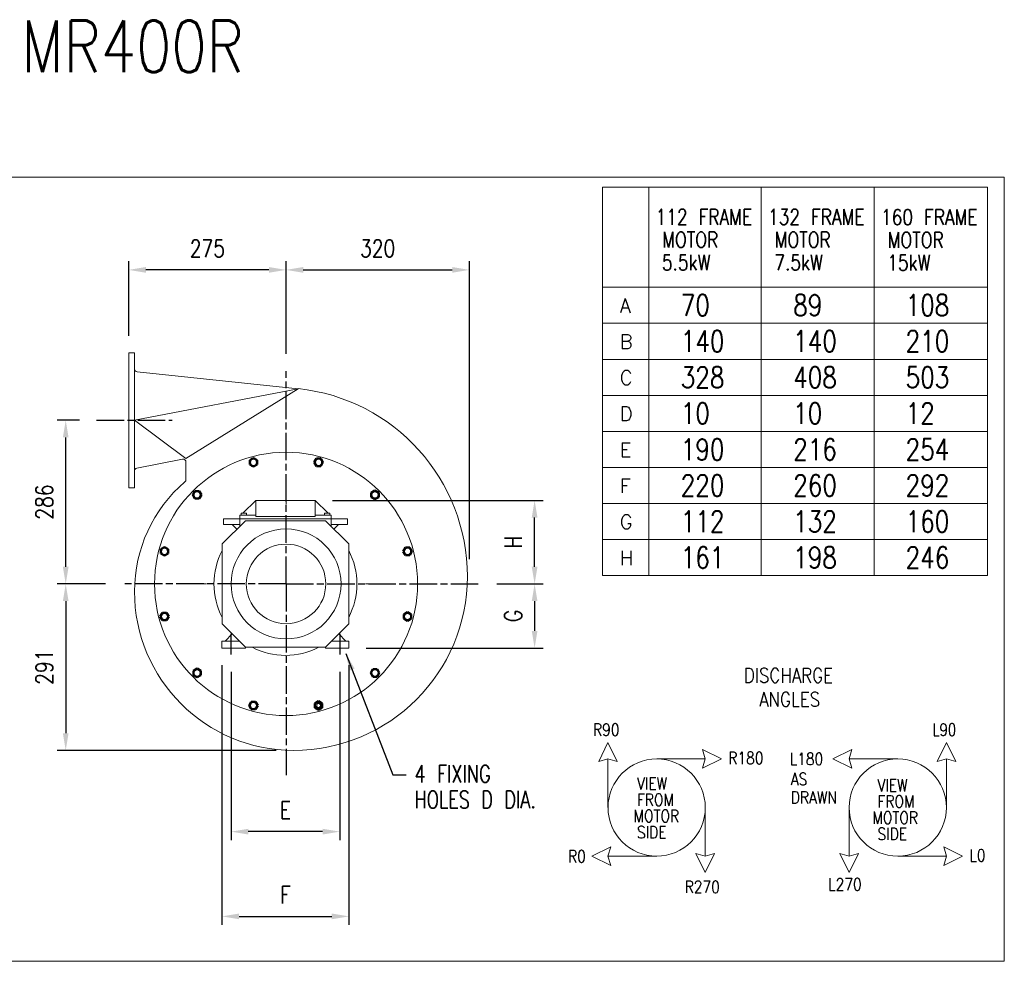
# Model space of a CAD drawing. Header units: millimetres. Extents: x 0 to 3638, y 0 to 2780.
# Tile 2 of 2: x 1916 to 3638, y 1134 to 2780. Entities that reach past the tile are written whole.
import ezdxf

# ---------------------------------------------------------------- set-up
doc = ezdxf.new("R2010")
doc.units = ezdxf.units.MM
doc.header["$LTSCALE"] = 4
doc.linetypes.add('AM_ISO08W050', pattern=[18, 12, -1.5, 3, -1.5])
doc.layers.get('DEFPOINTS').update_dxf_attribs({"linetype": 'CONTINUOUS', "lineweight": 9})
for name, color, linetype, lineweight in [('1', 9, 'CONTINUOUS', 9), ('2', 7, 'CONTINUOUS', 9), ('7', 4, 'AM_ISO08W050', 25), ('7A', 4, 'AM_ISO08W050', 25), ('AM_0N', 7, 'CONTINUOUS', 50), ('AM_7', 4, 'AM_ISO08W050', 25), ('AM_9', 253, 'CONTINUOUS', 0), ('AM_INV', 253, 'CONTINUOUS', 0)]:
    doc.layers.add(name, color=color, linetype=linetype, lineweight=lineweight)
doc.styles.get("Standard").update_dxf_attribs({"font": 'txt.shx', "width": 0.8})
doc.dimstyles.new('A-NOTOL', dxfattribs={"dimscale": 15, "dimtxt": 2, "dimasz": 2, "dimexe": 1, "dimexo": 2, "dimgap": 1.5, "dimtad": 1, "dimdec": 0, "dimdsep": 46, "dimtxsty": 'Standard', "dimcen": 2, "dimclrd": 1, "dimclre": 1, "dimclrt": 2, "dimadec": 0, "dimazin": 0, "dimtp": 0.1, "dimtm": 0.1, "dimtfac": 1, "dimtdec": 0, "dimtmove": 0, "dimatfit": 3, "dimfxl": 1, "dimtolj": 1, "dimarcsym": 0})

# ---------------------------------------------------------------- blocks, each defined once
blk = doc.blocks.new('*D3')
at = {"layer": '1', "color": 1, "lineweight": -2, "transparency": 16777216}
for p, q in [((2107.1, 2227), (2107.1, 2357.5)), ((2352.1, 2342.5), (2137.1, 2342.5)), ((2382.1, 2195.6), (2382.1, 2357.5))]:
    blk.add_line(p, q, dxfattribs=at)
at = {"layer": '1', "color": 1, "transparency": 16777216}
for points in [[(2137.1, 2347.5), (2137.1, 2337.5), (2107.1, 2342.5)], [(2352.1, 2347.5), (2352.1, 2337.5), (2382.1, 2342.5)]]:
    blk.add_solid(points, dxfattribs=at)
at = {"layer": 'DEFPOINTS', "color": 0, "transparency": 16777216}
for p in [(2107.1, 2342.5), (2107.1, 2197), (2382.1, 2165.6)]:
    blk.add_point(p, dxfattribs=at)
at = {"layer": '1', "color": 2, "transparency": 16777216, "insert": (2244.6, 2380), "char_height": 30, "attachment_point": 5}
blk.add_mtext('\\A1;275', dxfattribs=at)
blk = doc.blocks.new('*D4')
at = {"layer": '1', "color": 1, "lineweight": -2, "transparency": 16777216}
for p, q in [((2382.1, 2195.6), (2382.1, 2357.5)), ((2412.1, 2342.5), (2672.6, 2342.5)), ((2702.6, 1836.7), (2702.6, 2357.5))]:
    blk.add_line(p, q, dxfattribs=at)
at = {"layer": '1', "color": 1, "transparency": 16777216}
for points in [[(2412.1, 2347.5), (2412.1, 2337.5), (2382.1, 2342.5)], [(2672.6, 2347.5), (2672.6, 2337.5), (2702.6, 2342.5)]]:
    blk.add_solid(points, dxfattribs=at)
at = {"layer": 'DEFPOINTS', "color": 0, "transparency": 16777216}
for p in [(2702.6, 2342.5), (2382.1, 2165.6), (2702.6, 1806.7)]:
    blk.add_point(p, dxfattribs=at)
at = {"layer": '1', "color": 2, "transparency": 16777216, "insert": (2542.3, 2380), "char_height": 30, "attachment_point": 5}
blk.add_mtext('\\A1;320', dxfattribs=at)
blk = doc.blocks.new('*D12')
at = {"layer": '1', "color": 1, "lineweight": -2, "transparency": 16777216}
for p, q in [((2020.9, 2079.7), (1981.9, 2079.7)), ((1996.9, 1823.7), (1996.9, 2049.7)), ((2066.6, 1793.7), (1981.9, 1793.7))]:
    blk.add_line(p, q, dxfattribs=at)
at = {"layer": '1', "color": 1, "transparency": 16777216}
for points in [[(1991.9, 2049.7), (2001.9, 2049.7), (1996.9, 2079.7)], [(1991.9, 1823.7), (2001.9, 1823.7), (1996.9, 1793.7)]]:
    blk.add_solid(points, dxfattribs=at)
at = {"layer": 'DEFPOINTS', "color": 0, "transparency": 16777216}
for p in [(1996.9, 2079.7), (2050.9, 2079.7), (2096.6, 1793.7)]:
    blk.add_point(p, dxfattribs=at)
at = {"layer": '1', "color": 2, "transparency": 16777216, "insert": (1959.4, 1936.7), "char_height": 30, "attachment_point": 5, "rotation": 90}
blk.add_mtext('\\A1;286', dxfattribs=at)
blk = doc.blocks.new('*D13')
at = {"layer": '1', "color": 1, "lineweight": -2, "transparency": 16777216}
for p, q in [((2066.6, 1793.7), (1981.9, 1793.7)), ((1996.9, 1763.7), (1996.9, 1532.7)), ((2365.1, 1502.7), (1981.9, 1502.7))]:
    blk.add_line(p, q, dxfattribs=at)
at = {"layer": '1', "color": 1, "transparency": 16777216}
for points in [[(1991.9, 1763.7), (2001.9, 1763.7), (1996.9, 1793.7)], [(1991.9, 1532.7), (2001.9, 1532.7), (1996.9, 1502.7)]]:
    blk.add_solid(points, dxfattribs=at)
at = {"layer": 'DEFPOINTS', "color": 0, "transparency": 16777216}
for p in [(2096.6, 1793.7), (1996.9, 1502.7), (2395.1, 1502.7)]:
    blk.add_point(p, dxfattribs=at)
at = {"layer": '1', "color": 2, "transparency": 16777216, "insert": (1959.4, 1648.2), "char_height": 30, "attachment_point": 5, "rotation": 90}
blk.add_mtext('\\A1;291', dxfattribs=at)
blk = doc.blocks.new('*D14')
at = {"layer": '1', "color": 1, "lineweight": -2, "transparency": 16777216}
for p, q in [((2463.1, 1939.7), (2831.7, 1939.7)), ((2816.7, 1823.7), (2816.7, 1909.7)), ((2750.7, 1793.7), (2831.7, 1793.7))]:
    blk.add_line(p, q, dxfattribs=at)
at = {"layer": '1', "color": 1, "transparency": 16777216}
for points in [[(2811.7, 1909.7), (2821.7, 1909.7), (2816.7, 1939.7)], [(2811.7, 1823.7), (2821.7, 1823.7), (2816.7, 1793.7)]]:
    blk.add_solid(points, dxfattribs=at)
at = {"layer": 'DEFPOINTS', "color": 0, "transparency": 16777216}
for p in [(2433.1, 1939.7), (2816.7, 1939.7), (2720.7, 1793.7)]:
    blk.add_point(p, dxfattribs=at)
at = {"layer": '1', "color": 2, "transparency": 16777216, "insert": (2779.2, 1866.7), "char_height": 30, "attachment_point": 5, "rotation": 90}
blk.add_mtext('\\A1;H', dxfattribs=at)
blk = doc.blocks.new('*D15')
at = {"layer": '1', "color": 1, "lineweight": -2, "transparency": 16777216}
for p, q in [((2750.7, 1793.7), (2831.7, 1793.7)), ((2816.7, 1763.7), (2816.7, 1711.7)), ((2522.1, 1681.7), (2831.7, 1681.7))]:
    blk.add_line(p, q, dxfattribs=at)
at = {"layer": '1', "color": 1, "transparency": 16777216}
for points in [[(2811.7, 1763.7), (2821.7, 1763.7), (2816.7, 1793.7)], [(2811.7, 1711.7), (2821.7, 1711.7), (2816.7, 1681.7)]]:
    blk.add_solid(points, dxfattribs=at)
at = {"layer": 'DEFPOINTS', "color": 0, "transparency": 16777216}
for p in [(2720.7, 1793.7), (2492.1, 1681.7), (2816.7, 1681.7)]:
    blk.add_point(p, dxfattribs=at)
at = {"layer": '1', "color": 2, "transparency": 16777216, "insert": (2779.2, 1737.7), "char_height": 30, "attachment_point": 5, "rotation": 90}
blk.add_mtext('\\A1;G', dxfattribs=at)
blk = doc.blocks.new('*D16')
at = {"layer": '1', "color": 1, "lineweight": -2, "transparency": 16777216}
for p, q in [((2286.1, 1640.1), (2286.1, 1345.8)), ((2476.1, 1640.1), (2476.1, 1345.8)), ((2446.1, 1360.8), (2316.1, 1360.8))]:
    blk.add_line(p, q, dxfattribs=at)
at = {"layer": '1', "color": 1, "transparency": 16777216}
for points in [[(2316.1, 1365.8), (2316.1, 1355.8), (2286.1, 1360.8)], [(2446.1, 1365.8), (2446.1, 1355.8), (2476.1, 1360.8)]]:
    blk.add_solid(points, dxfattribs=at)
at = {"layer": 'DEFPOINTS', "color": 0, "transparency": 16777216}
for p in [(2286.1, 1670.1), (2476.1, 1670.1), (2286.1, 1360.8)]:
    blk.add_point(p, dxfattribs=at)
at = {"layer": '1', "color": 2, "transparency": 16777216, "insert": (2381.1, 1398.3), "char_height": 30, "attachment_point": 5}
blk.add_mtext('\\A1;E', dxfattribs=at)
blk = doc.blocks.new('*D17')
at = {"layer": '1', "color": 1, "lineweight": -2, "transparency": 16777216}
for p, q in [((2270.1, 1651.7), (2270.1, 1197.7)), ((2492.1, 1651.7), (2492.1, 1197.7)), ((2300.1, 1212.7), (2462.1, 1212.7))]:
    blk.add_line(p, q, dxfattribs=at)
at = {"layer": '1', "color": 1, "transparency": 16777216}
for points in [[(2300.1, 1217.7), (2300.1, 1207.7), (2270.1, 1212.7)], [(2462.1, 1217.7), (2462.1, 1207.7), (2492.1, 1212.7)]]:
    blk.add_solid(points, dxfattribs=at)
at = {"layer": 'DEFPOINTS', "color": 0, "transparency": 16777216}
for p in [(2270.1, 1681.7), (2492.1, 1681.7), (2492.1, 1212.7)]:
    blk.add_point(p, dxfattribs=at)
at = {"layer": '1', "color": 2, "transparency": 16777216, "insert": (2381.1, 1250.2), "char_height": 30, "attachment_point": 5}
blk.add_mtext('\\A1;F', dxfattribs=at)

msp = doc.modelspace()

# ---------------------------------------------------------------- linework, layer by layer
at = {"layer": '1'}
for p, q in [((2306.6, 1917.2), (2329.1, 1939.7)), ((2433.1, 1939.7), (2329.1, 1939.7)), ((2329.1, 1911.7), (2329.1, 1939.7)), ((2433.1, 1939.7), (2433.1, 1911.7)), ((2455.6, 1917.2), (2433.1, 1939.7)), ((2301.1, 1913.7), (2329.1, 1913.7)), ((2301.1, 1894.2), (2301.1, 1913.7)), ((2303.4, 1913.7), (2303.4, 1917.2)), ((2312.7, 1917.2), (2303.4, 1917.2)), ((2312.7, 1913.7), (2312.7, 1917.2)), ((2329.1, 1911.7), (2381.1, 1911.7)), ((2381.1, 1911.7), (2433.1, 1911.7)), ((2461.1, 1913.7), (2433.1, 1913.7)), ((2458.8, 1917.2), (2449.5, 1917.2)), ((2449.5, 1913.7), (2449.5, 1917.2)), ((2458.8, 1913.7), (2458.8, 1917.2)), ((2461.1, 1913.7), (2461.1, 1894.2)), ((2311.1, 1904.2), (2270.6, 1863.7)), ((2381.1, 1907.7), (2272.6, 1907.7)), ((2272.6, 1907.7), (2272.6, 1897.7)), ((2301.1, 1897.7), (2272.6, 1897.7)), ((2288.1, 1897.7), (2296.3, 1889.4)), ((2311.1, 1904.2), (2451, 1904.2)), ((2489.6, 1907.7), (2381.1, 1907.7)), ((2491.6, 1863.7), (2451, 1904.2)), ((2489.6, 1897.7), (2461.1, 1897.7)), ((2465.8, 1889.4), (2474.1, 1897.7)), ((2489.6, 1897.7), (2489.6, 1907.7)), ((2270.6, 1793.7), (2270.6, 1863.7)), ((2491.6, 1863.7), (2491.6, 1793.7)), ((2270.6, 1723.7), (2270.6, 1793.7)), ((2491.6, 1793.7), (2491.6, 1723.7)), ((2311, 1683.2), (2270.6, 1723.7)), ((2491.6, 1723.7), (2451.1, 1683.2)), ((2288, 1706.3), (2275.4, 1693.7)), ((2486.8, 1693.7), (2474.2, 1706.3)), ((2270.1, 1693.7), (2300.6, 1693.7)), ((2270.1, 1681.7), (2270.1, 1693.7)), ((2461.6, 1693.7), (2492.1, 1693.7)), ((2492.1, 1693.7), (2492.1, 1681.7)), ((2311.1, 1681.7), (2270.1, 1681.7)), ((2311, 1683.2), (2451.1, 1683.2)), ((2311.1, 1681.7), (2311.1, 1683.2)), ((2451.1, 1683.2), (2451.1, 1681.7)), ((2492.1, 1681.7), (2451.1, 1681.7)), ((2945, 1516.3), (2928.7, 1483.1)), ((2945, 1516.3), (2961.3, 1483.1)), ((3536.7, 1516.3), (3520.4, 1483.1)), ((3536.7, 1516.3), (3552.9, 1483.1)), ((3143.5, 1487.9), (3110.3, 1504.2)), ((3110.3, 1504.2), (3115.1, 1487.9)), ((3338.2, 1487.9), (3371.4, 1504.2)), ((3371.4, 1504.2), (3366.6, 1487.9)), ((2928.7, 1483.1), (2945, 1487.9)), ((2961.3, 1483.1), (2945, 1487.9)), ((2945, 1487.9), (2945, 1402.9)), ((3030.1, 1487.9), (3115.1, 1487.9)), ((3143.5, 1487.9), (3110.3, 1471.6)), ((3110.3, 1471.6), (3115.1, 1487.9)), ((3338.2, 1487.9), (3371.4, 1471.6)), ((3371.4, 1471.6), (3366.6, 1487.9)), ((3451.6, 1487.9), (3366.6, 1487.9)), ((3520.4, 1483.1), (3536.7, 1487.9)), ((3536.7, 1487.9), (3536.7, 1402.9)), ((3552.9, 1483.1), (3536.7, 1487.9)), ((3115.1, 1402.9), (3115.1, 1317.8)), ((3366.6, 1402.9), (3366.6, 1317.8)), ((2916.7, 1317.8), (2949.8, 1334.1)), ((2949.8, 1334.1), (2945, 1317.8)), ((3531.9, 1334.1), (3536.7, 1317.8)), ((3565, 1317.8), (3531.9, 1334.1)), ((2916.7, 1317.8), (2949.8, 1301.5)), ((3030.1, 1317.8), (2945, 1317.8)), ((2949.8, 1301.5), (2945, 1317.8)), ((3115.1, 1289.5), (3098.8, 1322.6)), ((3098.8, 1322.6), (3115.1, 1317.8)), ((3115.1, 1289.5), (3131.4, 1322.6)), ((3131.4, 1322.6), (3115.1, 1317.8)), ((3350.3, 1322.6), (3366.6, 1317.8)), ((3366.6, 1289.5), (3350.3, 1322.6)), ((3382.8, 1322.6), (3366.6, 1317.8)), ((3366.6, 1289.5), (3382.8, 1322.6)), ((3451.6, 1317.8), (3536.7, 1317.8)), ((3531.9, 1301.5), (3536.7, 1317.8)), ((3565, 1317.8), (3531.9, 1301.5))]:
    msp.add_line(p, q, dxfattribs=at)
for points in [[(3637.9, 1134.2), (588.4, 1134.2), (588.4, 2504.5), (3637.9, 2504.5)], [(2935.6, 2312.1), (3016.4, 2312.1), (3016.4, 2487.2), (2935.6, 2487.2)], [(3016.4, 2312.1), (3213, 2312.1), (3213, 2487.2), (3016.4, 2487.2)], [(3213, 2312.1), (3410.6, 2312.1), (3410.6, 2487.2), (3213, 2487.2)], [(3410.6, 2312.1), (3608.3, 2312.1), (3608.3, 2487.2), (3410.6, 2487.2)], [(2935.6, 2249.1), (3016.4, 2249.1), (3016.4, 2312.1), (2935.6, 2312.1)], [(3016.4, 2249.1), (3213, 2249.1), (3213, 2312.1), (3016.4, 2312.1)], [(3213, 2249.1), (3410.6, 2249.1), (3410.6, 2312.1), (3213, 2312.1)], [(3410.6, 2249.1), (3608.3, 2249.1), (3608.3, 2312.1), (3410.6, 2312.1)], [(2935.6, 2186.1), (3016.4, 2186.1), (3016.4, 2249.1), (2935.6, 2249.1)], [(3016.4, 2186.1), (3213, 2186.1), (3213, 2249.1), (3016.4, 2249.1)], [(3213, 2186.1), (3410.6, 2186.1), (3410.6, 2249.1), (3213, 2249.1)], [(3410.6, 2186.1), (3608.3, 2186.1), (3608.3, 2249.1), (3410.6, 2249.1)], [(2935.6, 2123.1), (3016.4, 2123.1), (3016.4, 2186.1), (2935.6, 2186.1)], [(3016.4, 2123.1), (3213, 2123.1), (3213, 2186.1), (3016.4, 2186.1)], [(3213, 2123.1), (3410.6, 2123.1), (3410.6, 2186.1), (3213, 2186.1)], [(3410.6, 2123.1), (3608.3, 2123.1), (3608.3, 2186.1), (3410.6, 2186.1)], [(2935.6, 2060.1), (3016.4, 2060.1), (3016.4, 2123.1), (2935.6, 2123.1)], [(3016.4, 2060.1), (3213, 2060.1), (3213, 2123.1), (3016.4, 2123.1)], [(3213, 2060.1), (3410.6, 2060.1), (3410.6, 2123.1), (3213, 2123.1)], [(3410.6, 2060.1), (3608.3, 2060.1), (3608.3, 2123.1), (3410.6, 2123.1)], [(2935.6, 1997.1), (3016.4, 1997.1), (3016.4, 2060.1), (2935.6, 2060.1)], [(3016.4, 1997.1), (3213, 1997.1), (3213, 2060.1), (3016.4, 2060.1)], [(3213, 1997.1), (3410.6, 1997.1), (3410.6, 2060.1), (3213, 2060.1)], [(3410.6, 1997.1), (3608.3, 1997.1), (3608.3, 2060.1), (3410.6, 2060.1)], [(2935.6, 1934.2), (3016.4, 1934.2), (3016.4, 1997.1), (2935.6, 1997.1)], [(3016.4, 1934.2), (3213, 1934.2), (3213, 1997.1), (3016.4, 1997.1)], [(3213, 1934.2), (3410.6, 1934.2), (3410.6, 1997.1), (3213, 1997.1)], [(3410.6, 1934.2), (3608.3, 1934.2), (3608.3, 1997.1), (3410.6, 1997.1)], [(2935.6, 1871.2), (3016.4, 1871.2), (3016.4, 1934.2), (2935.6, 1934.2)], [(3016.4, 1871.2), (3213, 1871.2), (3213, 1934.2), (3016.4, 1934.2)], [(3213, 1871.2), (3410.6, 1871.2), (3410.6, 1934.2), (3213, 1934.2)], [(3410.6, 1871.2), (3608.3, 1871.2), (3608.3, 1934.2), (3410.6, 1934.2)], [(2935.6, 1808.2), (3016.4, 1808.2), (3016.4, 1871.2), (2935.6, 1871.2)], [(3016.4, 1808.2), (3213, 1808.2), (3213, 1871.2), (3016.4, 1871.2)], [(3213, 1808.2), (3410.6, 1808.2), (3410.6, 1871.2), (3213, 1871.2)], [(3410.6, 1808.2), (3608.3, 1808.2), (3608.3, 1871.2), (3410.6, 1871.2)]]:
    msp.add_lwpolyline(points, close=True, dxfattribs=at)
for centre, radius in [((2382.1, 1793.7), 96.1), ((2382.1, 1793.7), 69.5), ((3030.1, 1402.9), 85), ((3451.6, 1402.9), 85)]:
    msp.add_circle(centre, radius, dxfattribs=at)
for start, end in [(152.1287, 207.8713), (332.1287, 27.8713), (242.0868, 297.9132)]:
    msp.add_arc((2381.1, 1793.7), 125, start, end, dxfattribs=at)
at = {"layer": '2'}
for p, q in [((2107.1, 2197.7), (2107.1, 1961.7)), ((2117.1, 2197.7), (2107.1, 2197.7)), ((2117.1, 1961.7), (2117.1, 2197.7)), ((2117.1, 2079.7), (2403.2, 2134.9)), ((2403.2, 2134.9), (2207.1, 2012.7)), ((2117.1, 2079.7), (2207.1, 2012.7)), ((2207.1, 2006.6), (2207.1, 1976)), ((2117.1, 1961.7), (2107.1, 1961.7))]:
    msp.add_line(p, q, dxfattribs=at)
at = {"layer": '2', "ltscale": 40}
for p, q in [((2121.6, 2164.2), (2403.2, 2134.9)), ((2121.1, 1996.2), (2201.1, 2011.5))]:
    msp.add_line(p, q, dxfattribs=at)
at = {"layer": '2'}
msp.add_circle((2382.1, 1793.7), 230, dxfattribs=at)
for centre, start, end in [((2122.1, 2169.2), 180, 264.0617), ((2202.1, 2006.6), 0, 100.8096), ((2122.1, 1991.3), 100.8096, 180)]:
    msp.add_arc(centre, 5, start, end, dxfattribs=at)
at = {"layer": '2', "ltscale": 40}
for centre, radius, start, end in [((2369.1, 1806.7), 330, 0, 84.0617), ((2369.1, 1780.7), 252, 130.5269, 180), ((2202.1, 1976), 5, 310.5269, 0), ((2395.1, 1806.7), 304, 270, 0), ((2395.1, 1780.7), 278, 180, 270)]:
    msp.add_arc(centre, radius, start, end, dxfattribs=at)
at = {"layer": '7'}
for q in [(2382.1, 2165.6), (2096.6, 1793.7), (2382.1, 1459.4), (2720.7, 1793.7)]:
    msp.add_line((2382.1, 1793.7), q, dxfattribs=at)
at = {"layer": '7A'}
for p, q in [((2286.1, 1670.1), (2286.1, 1706.3)), ((2476.1, 1706.3), (2476.1, 1670.1))]:
    msp.add_line(p, q, dxfattribs=at)
at = {"layer": 'AM_0N'}
for p, q in [((2318.6, 2009.9), (2325.1, 2013.7)), ((2318.6, 2002.4), (2318.6, 2009.9)), ((2325.1, 1998.7), (2318.6, 2002.4)), ((2325.1, 2013.7), (2331.6, 2009.9)), ((2331.6, 2002.4), (2325.1, 1998.7)), ((2331.6, 2009.9), (2331.6, 2002.4)), ((2431.5, 2006.2), (2435.3, 2012.7)), ((2435.3, 1999.7), (2431.5, 2006.2)), ((2435.3, 2012.7), (2442.8, 2012.7)), ((2442.8, 1999.7), (2435.3, 1999.7)), ((2442.8, 2012.7), (2446.5, 2006.2)), ((2446.5, 2006.2), (2442.8, 1999.7)), ((2219, 1949.2), (2222.8, 1955.7)), ((2222.8, 1942.7), (2219, 1949.2)), ((2222.8, 1955.7), (2230.3, 1955.7)), ((2230.3, 1955.7), (2234, 1949.2)), ((2234, 1949.2), (2230.3, 1942.7)), ((2531.1, 1953), (2537.6, 1956.7)), ((2531.1, 1945.5), (2531.1, 1953)), ((2537.6, 1941.7), (2531.1, 1945.5)), ((2537.6, 1956.7), (2544.1, 1953)), ((2544.1, 1945.5), (2537.6, 1941.7)), ((2544.1, 1953), (2544.1, 1945.5)), ((2230.3, 1942.7), (2222.8, 1942.7)), ((2163.1, 1854.4), (2169.6, 1858.1)), ((2163.1, 1846.9), (2163.1, 1854.4)), ((2169.6, 1843.1), (2163.1, 1846.9)), ((2169.6, 1858.1), (2176.1, 1854.4)), ((2176.1, 1846.9), (2169.6, 1843.1)), ((2176.1, 1854.4), (2176.1, 1846.9)), ((2587.1, 1850.6), (2590.8, 1857.1)), ((2590.8, 1844.1), (2587.1, 1850.6)), ((2590.8, 1857.1), (2598.3, 1857.1)), ((2598.3, 1844.1), (2590.8, 1844.1)), ((2598.3, 1857.1), (2602.1, 1850.6)), ((2602.1, 1850.6), (2598.3, 1844.1)), ((2162.1, 1736.7), (2165.8, 1743.2)), ((2165.8, 1743.2), (2173.3, 1743.2)), ((2173.3, 1743.2), (2177.1, 1736.7)), ((2588.1, 1740.5), (2594.6, 1744.2)), ((2588.1, 1733), (2588.1, 1740.5)), ((2594.6, 1744.2), (2601.1, 1740.5)), ((2601.1, 1740.5), (2601.1, 1733)), ((2165.8, 1730.2), (2162.1, 1736.7)), ((2173.3, 1730.2), (2165.8, 1730.2)), ((2177.1, 1736.7), (2173.3, 1730.2)), ((2594.6, 1729.2), (2588.1, 1733)), ((2601.1, 1733), (2594.6, 1729.2)), ((2220, 1641.9), (2226.5, 1645.6)), ((2220, 1634.4), (2220, 1641.9)), ((2226.5, 1645.6), (2233, 1641.9)), ((2233, 1641.9), (2233, 1634.4)), ((2530.1, 1638.1), (2533.9, 1644.6)), ((2533.9, 1631.6), (2530.1, 1638.1)), ((2533.9, 1644.6), (2541.4, 1644.6)), ((2541.4, 1644.6), (2545.2, 1638.1)), ((2545.2, 1638.1), (2541.4, 1631.6)), ((2226.5, 1630.6), (2220, 1634.4)), ((2233, 1634.4), (2226.5, 1630.6)), ((2541.4, 1631.6), (2533.9, 1631.6)), ((2317.6, 1581.2), (2321.4, 1587.7)), ((2321.4, 1587.7), (2328.9, 1587.7)), ((2328.9, 1587.7), (2332.7, 1581.2)), ((2432.5, 1584.9), (2439, 1588.7)), ((2432.5, 1577.4), (2432.5, 1584.9)), ((2439, 1588.7), (2445.5, 1584.9)), ((2445.5, 1584.9), (2445.5, 1577.4)), ((2321.4, 1574.7), (2317.6, 1581.2)), ((2328.9, 1574.7), (2321.4, 1574.7)), ((2332.7, 1581.2), (2328.9, 1574.7)), ((2439, 1573.7), (2432.5, 1577.4)), ((2445.5, 1577.4), (2439, 1573.7))]:
    msp.add_line(p, q, dxfattribs=at)
for centre in [(2325.1, 2006.2), (2439, 2006.2), (2226.5, 1949.2), (2537.6, 1949.2), (2169.6, 1850.6), (2594.6, 1850.6), (2169.6, 1736.7), (2594.6, 1736.7), (2226.5, 1638.1), (2537.6, 1638.1), (2325.1, 1581.2), (2439, 1581.2)]:
    msp.add_circle(centre, 6.5, dxfattribs=at)
at = {"layer": 'AM_7'}
msp.add_line((2050.9, 2079.7), (2182.9, 2079.7), dxfattribs=at)
at = {"layer": 'AM_9'}
msp.add_circle((2439, 1581.2), 3.32, dxfattribs=at)
msp.add_arc((2439, 1581.2), 4, 205, 115, dxfattribs=at)
at = {"layer": 'AM_INV'}
for p, q in [((2382.1, 1932.8), (2382.1, 1939.5)), ((2382.1, 1932.8), (2382.1, 1939.5)), ((2242.9, 1793.7), (2236.3, 1793.7)), ((2521.3, 1793.7), (2527.9, 1793.7))]:
    msp.add_line(p, q, dxfattribs=at)

# ---------------------------------------------------------------- texts
at = {"layer": '1'}
for s, height, width, p in [('MR400R', 90, 0.8, (1919.3, 2688.1)), ('112 FRAME', 27.23, 0.8, (3028.2, 2421.4)), ('132 FRAME', 27.23, 0.8, (3224.8, 2421.4)), ('160 FRAME', 27.23, 0.8, (3422.4, 2421)), ('MOTOR', 27.23, 0.8, (3039.8, 2381.6)), ('MOTOR', 27.23, 0.8, (3236.4, 2381.6)), ('MOTOR', 27.23, 0.8, (3434, 2381.2)), ('5.5kW', 27.23, 0.8, (3039.2, 2341.8)), ('7.5kW', 27.23, 0.8, (3235.8, 2341.8)), ('15kW', 27.23, 0.8, (3433.3, 2341.4)), ('70', 37.12, 0.8, (3072.2, 2262.2)), ('89', 37.12, 0.8, (3268.8, 2262.2)), ('108', 37.12, 0.8, (3465.4, 2262.2)), ('140', 37.12, 0.8, (3072.2, 2199.2)), ('140', 37.12, 0.8, (3268.8, 2199.2)), ('210', 37.12, 0.8, (3465.4, 2199.2)), ('328', 37.12, 0.8, (3072.2, 2136.2)), ('408', 37.12, 0.8, (3268.8, 2136.2)), ('503', 37.12, 0.8, (3465.4, 2136.2)), ('10', 37.12, 0.8, (3072.2, 2073.2)), ('10', 37.12, 0.8, (3268.8, 2073.2)), ('12', 37.12, 0.8, (3465.4, 2073.2)), ('190', 37.12, 0.8, (3072.2, 2010.2)), ('216', 37.12, 0.8, (3268.8, 2010.2)), ('254', 37.12, 0.8, (3465.4, 2010.2)), ('220', 37.12, 0.8, (3072.2, 1947.3)), ('260', 37.12, 0.8, (3268.8, 1947.3)), ('292', 37.12, 0.8, (3465.4, 1947.3)), ('112', 37.12, 0.8, (3072.2, 1884.3)), ('132', 37.12, 0.8, (3268.8, 1884.3)), ('160', 37.12, 0.8, (3465.4, 1884.3)), ('161', 37.12, 0.8, (3072.2, 1821.3)), ('198', 37.12, 0.8, (3268.8, 1821.3)), ('246', 37.12, 0.8, (3465.4, 1821.3)), ('DISCHARGE', 25.52, 0.833333, (3182.6, 1621.1)), ('ANGLES', 25.52, 0.833333, (3209.3, 1579.2)), ('R90', 21.26, 0.833333, (2918.7, 1528.3)), ('L90', 21.26, 0.8, (3512.2, 1528.3)), ('R180', 21.26, 0.833333, (3155.3, 1478.8)), ('L180', 21.26, 0.833333, (3262.9, 1477.3)), ('4 FIXING', 30.04, 0.75, (2606.9, 1446.8)), ('AS', 21.26, 0.833333, (3264.6, 1442.1)), ('VIEW', 21.26, 0.833333, (2995.7, 1434.2)), ('VIEW', 21.26, 0.833333, (3416.2, 1431.2)), ('HOLES D DIA.', 30.043, 0.75, (2606.9, 1401.8)), ('DRAWN', 21.26, 0.833333, (3264.6, 1409.9)), ('FROM', 21.26, 0.833333, (2995.7, 1405.8)), ('FROM', 21.26, 0.833333, (3416.2, 1402.9)), ('MOTOR', 21.26, 0.833333, (2989.7, 1377.5)), ('MOTOR', 21.26, 0.833333, (3407.3, 1374.5)), ('SIDE', 21.26, 0.833333, (2995.7, 1349.1)), ('SIDE', 21.26, 0.833333, (3416.2, 1346.2)), ('R0', 21.26, 0.833333, (2875.2, 1307)), ('L0', 21.26, 0.833333, (3577.1, 1308.5)), ('R270', 21.26, 0.833333, (3079.1, 1253.6)), ('L270', 21.26, 0.833333, (3330.1, 1258.1))]:
    msp.add_text(s, height=height, dxfattribs=dict(at, width=width)).set_placement(p)
for s, p in [('A', (2965.7, 2267.7)), ('B', (2965.7, 2204.7)), ('C', (2965.7, 2141.7)), ('D', (2965.7, 2078.7)), ('E', (2965.7, 2015.7)), ('F', (2965.7, 1952.7)), ('G', (2965.7, 1889.7)), ('H', (2965.7, 1826.7))]:
    msp.add_text(s, height=24.8, dxfattribs=at).set_placement(p)

# ---------------------------------------------------------------- dimensions: what is measured, and where the dimension line sits
for base, p1, p2, picture, middle in [((2107.1, 2342.5), (2382.1, 2165.6), (2107.1, 2197), '*D3', (2244.6, 2380)), ((2702.5846, 2342.5124), (2382.0847, 2165.6446), (2702.5846, 1806.6687), '*D4', (2542.3347, 2380.0124))]:
    dim = msp.add_linear_dim(base=base, p1=p1, p2=p2, dimstyle='A-NOTOL', dxfattribs=at)
    dim.commit()
    dim.dimension.update_dxf_attribs({"geometry": picture, "text_midpoint": middle})
for base, p2, picture, middle in [((1996.9, 2079.7), (2050.9, 2079.7), '*D12', (1959.4, 1936.7)), ((1996.9, 1502.7), (2395.1, 1502.7), '*D13', (1959.4, 1648.2))]:
    dim = msp.add_linear_dim(base=base, p1=(2096.6, 1793.7), p2=p2, angle=90, dimstyle='A-NOTOL', dxfattribs=at)
    dim.commit()
    dim.dimension.update_dxf_attribs({"geometry": picture, "text_midpoint": middle})
for base, p2, text, picture, middle in [((2816.7, 1939.7), (2433.1, 1939.7), 'H', '*D14', (2779.2, 1866.7)), ((2816.7, 1681.7), (2492.1, 1681.7), 'G', '*D15', (2779.2, 1737.7))]:
    dim = msp.add_linear_dim(base=base, p1=(2720.7, 1793.7), p2=p2, angle=90, text=text, dimstyle='A-NOTOL', dxfattribs=at)
    dim.commit()
    dim.dimension.update_dxf_attribs({"geometry": picture, "text_midpoint": middle})
for base, p1, p2, text, picture, middle in [((2492.1, 1212.7), (2270.1, 1681.7), (2492.1, 1681.7), 'F', '*D17', (2381.1, 1250.2)), ((2286.1, 1360.8), (2476.1, 1670.1), (2286.1, 1670.1), 'E', '*D16', (2381.1, 1398.3))]:
    dim = msp.add_linear_dim(base=base, p1=p1, p2=p2, text=text, dimstyle='A-NOTOL', dxfattribs=at)
    dim.commit()
    dim.dimension.update_dxf_attribs({"geometry": picture, "text_midpoint": middle})

# ---------------------------------------------------------------- leaders
msp.add_leader([(2486.6, 1671.9), (2569, 1460.2), (2592.1, 1460.2)], dimstyle='A-NOTOL', override={"dimgap": 1.5, "dimtad": 0}, dxfattribs=at)

doc.saveas('drawing.dxf')
